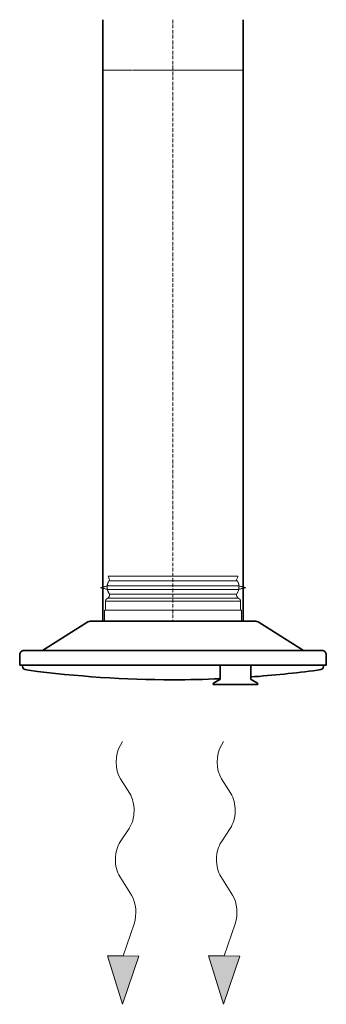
# Model space of a CAD drawing. Header units: millimetres. Extents: x 15940 to 92175, y -24684 to 227664.
# Tile 13 of 132: x 54062 to 54335, y -22370 to -21495. Entities that reach past the tile are written whole.
import ezdxf

# ---------------------------------------------------------------- set-up
doc = ezdxf.new("R2010")
doc.units = ezdxf.units.MM
doc.header["$LTSCALE"] = 0.05
doc.linetypes.add('ACAD_ISO02W100', pattern=[15, 12, -3])
doc.linetypes.add('ACAD_ISO10W100', pattern=[18, 12, -3, 0, -3])
doc.layers.get('0').update_dxf_attribs({"lineweight": 5})
for name, color, linetype, lineweight in [('VZT_01 SUP (PŘÍVOD) - OBRYS', 5, 'Continuous', 35), ('VZT_02 SUP (PŘÍVOD) - OSA', 5, 'ACAD_ISO10W100', 5), ('VZT_30 DISTRIBUČNÍ PRVKY - OBRYS', 1, 'Continuous', 35)]:
    doc.layers.add(name, color=color, linetype=linetype, lineweight=lineweight)
doc.layers.add('VZT_34 DISTRIBUČNÍ PRVKY - NETISK', color=8, linetype='ACAD_ISO02W100', lineweight=5, plot=False)
doc.layers.add('VZT_39 TLUMIČE HLUKU - NETISK', color=8, linetype='ACAD_ISO02W100', lineweight=5, plot=False)

msp = doc.modelspace()

# ---------------------------------------------------------------- linework, layer by layer
at = {"lineweight": 13}
for p, q in [((54152.1, -22139.59), (54153.95, -22136.51)), ((54242.1, -22139.59), (54243.95, -22136.51))]:
    msp.add_line(p, q, dxfattribs=at)
at = {"color": 0, "lineweight": 13}
for p, q in [((54160.38, -22182.7), (54152.21, -22169.73)), ((54250.38, -22182.7), (54242.21, -22169.73)), ((54151.99, -22225.6), (54159.96, -22213.67)), ((54241.99, -22225.6), (54249.96, -22213.67)), ((54161.98, -22273.09), (54151.58, -22256.57)), ((54251.98, -22273.09), (54241.58, -22256.57)), ((54154.53, -22327.14), (54164.25, -22298.52)), ((54244.53, -22327.14), (54254.25, -22298.52)), ((54153.95, -22370.15), (54140.57, -22326.96)), ((54140.57, -22326.96), (54154.53, -22327.14)), ((54168.49, -22327.33), (54153.95, -22370.15)), ((54168.49, -22327.33), (54154.53, -22327.14)), ((54243.95, -22370.15), (54230.57, -22326.96)), ((54230.57, -22326.96), (54244.53, -22327.14)), ((54258.49, -22327.33), (54243.95, -22370.15)), ((54258.49, -22327.33), (54244.53, -22327.14))]:
    msp.add_line(p, q, dxfattribs=at)
at = {"color": 0, "lineweight": 13, "extrusion": (0, 0, -1)}
for centre, start_param, end_param in [((54161.74, -22154.37), 0.766537, 2.320574), ((54251.74, -22154.37), 0.766537, 2.320574), ((54150.85, -22198.06), 3.908129, 5.516649), ((54240.85, -22198.06), 3.908129, 5.516649), ((54161.11, -22241.21), 0.766537, 2.375056), ((54251.11, -22241.21), 0.766537, 2.375056), ((54152.45, -22288.45), 3.908129, 5.191299), ((54242.45, -22288.45), 3.908129, 5.191299)]:
    msp.add_ellipse(centre, major_axis=(-0.29, -21.5), ratio=0.625, start_param=start_param, end_param=end_param, dxfattribs=at)
at = {"color": 0, "lineweight": 13}
for points in [[(54168.49, -22327.33), (54140.57, -22326.96), (54153.95, -22370.15)], [(54258.49, -22327.33), (54230.57, -22326.96), (54243.95, -22370.15)]]:
    msp.add_solid(points, dxfattribs=at)
at = {"layer": 'VZT_01 SUP (PŘÍVOD) - OBRYS'}
for points in [[(54136.45, -22029.53), (54136.45, -21494.5)], [(54261.45, -22029.53), (54261.45, -21494.5)]]:
    msp.add_lwpolyline(points, dxfattribs=at)
at = {"layer": 'VZT_02 SUP (PŘÍVOD) - OSA', "ltscale": 5}
msp.add_lwpolyline([(54198.95, -21494.5), (54198.95, -22029.53)], dxfattribs=at)
at = {"layer": 'VZT_30 DISTRIBUČNÍ PRVKY - OBRYS'}
for points in [[(54315.05, -22055.5), (54274.68, -22030.1, 0.141374), (54272.63, -22029.5), (54125.28, -22029.5, 0.141374), (54123.22, -22030.1), (54082.86, -22055.5)], [(54062.45, -22068.5), (54335.45, -22068.5), (54335.45, -22059.36, 0.414214), (54331.59, -22055.5), (54066.31, -22055.5, 0.414214), (54062.45, -22059.36), (54062.45, -22068.5)], [(54198.95, -22081.51, -0.0327), (54070.42, -22073.01), (54067.43, -22072.48, -0.36397), (54064.95, -22069.53), (54064.95, -22068.5)], [(54268.2, -22068.5), (54268.2, -22080.92, 0.267949), (54268.42, -22081.31), (54274.15, -22084.62, -0.267949), (54274.38, -22085.01), (54274.38, -22085.65), (54234.74, -22085.65), (54234.74, -22085.01, -0.267949), (54234.96, -22084.62), (54240.69, -22081.31, 0.267949), (54240.91, -22080.92), (54240.91, -22068.5)], [(54268.2, -22079.03, 0.015115), (54327.49, -22073.01), (54330.47, -22072.48, 0.36397), (54332.95, -22069.53), (54332.95, -22068.5)], [(54198.95, -22081.51, 0.010645), (54240.91, -22080.59, 0.010645)]]:
    msp.add_lwpolyline(points, format="xyb", dxfattribs=at)
at = {"layer": 'VZT_34 DISTRIBUČNÍ PRVKY - NETISK'}
for points in [[(54142.72, -21993.44), (54141.29, -21989.5), (54199.03, -21989.5)], [(54141.77, -21993.66), (54199.03, -21993.66)], [(54255.33, -21993.44), (54256.77, -21989.5), (54199.03, -21989.5)], [(54256.28, -21993.66), (54199.03, -21993.66)], [(54138.95, -22011.63), (54199.03, -22011.63)], [(54140.9, -22008.98), (54199.03, -22008.98)], [(54142.54, -22005.34), (54199.03, -22005.34)], [(54255.51, -22005.34), (54199.03, -22005.34)], [(54257.16, -22008.98), (54199.03, -22008.98)], [(54259.1, -22011.63), (54199.03, -22011.63)], [(54137.95, -22029.5), (54137.95, -22019.5), (54259.95, -22019.5), (54259.95, -22029.5)], [(54137.95, -22029.5), (54259.95, -22029.5)]]:
    msp.add_lwpolyline(points, dxfattribs=at)
for points in [[(54134.33, -21999.62), (54140.06, -21998.19, -0.060863), (54140.7, -21998.12), (54199.03, -21998.12)], [(54134.33, -21999.62), (54140.27, -22001.04, 0.058981), (54140.89, -22001.12), (54199.03, -22001.12)], [(54263.72, -21999.62), (54257.99, -21998.19, 0.060863), (54257.35, -21998.12), (54199.03, -21998.12)], [(54263.72, -21999.62), (54257.78, -22001.04, -0.058981), (54257.16, -22001.12), (54199.03, -22001.12)], [(54138.95, -22019.5), (54138.95, -22011.63, -0.291473), (54140.48, -22009.23, -0.291473)], [(54259.1, -22019.5), (54259.1, -22011.63, 0.291473), (54257.57, -22009.23, 0.291473)]]:
    msp.add_lwpolyline(points, format="xyb", dxfattribs=at)
for centre, radius, start, end in [((54150.8, -21998.93), 10.45, 149.71757, 217.83784), ((54247.26, -21998.93), 10.45, 322.16216, 30.28243), ((54138.69, -22005.79), 3.88, 297.49932, 6.67353), ((54259.36, -22005.79), 3.88, 173.32647, 242.50068)]:
    msp.add_arc(centre, radius, start, end, dxfattribs=at)
at = {"layer": 'VZT_39 TLUMIČE HLUKU - NETISK', "ltscale": 2}
msp.add_lwpolyline([(54261.45, -21494.5), (54261.45, -21539.5), (54136.45, -21539.5), (54136.45, -21494.5)], dxfattribs=at)

doc.saveas('drawing.dxf')
